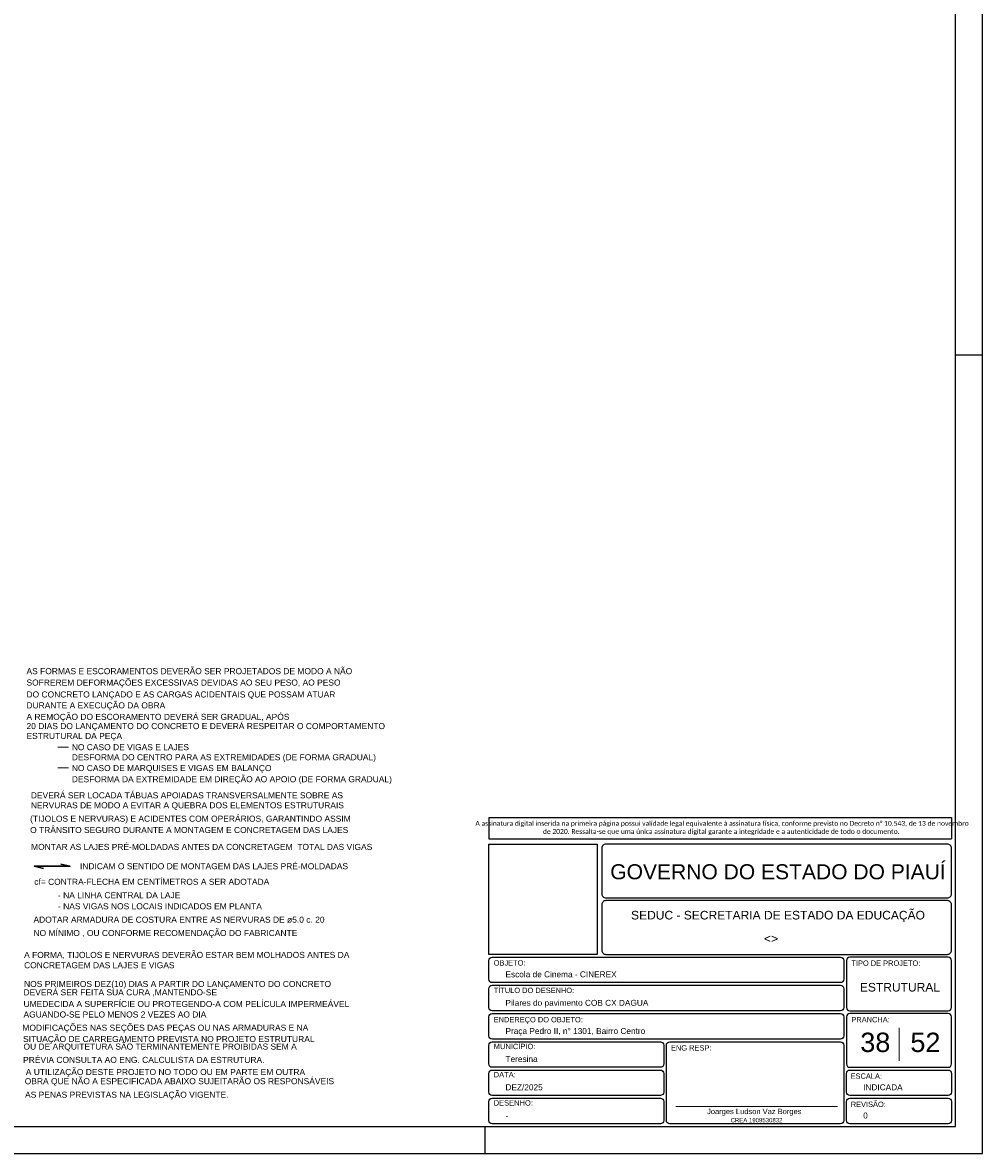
# Model space of a CAD drawing. Header units: millimetres. Extents: x 0 to 119, y 0 to 84.
# Tile 8 of 13: x 83 to 119, y 0 to 42. Entities that reach past the tile are written whole.
import ezdxf

# ---------------------------------------------------------------- set-up
doc = ezdxf.new("R2010")
doc.units = ezdxf.units.MM
doc.header["$MEASUREMENT"] = 0
doc.linetypes.add('NULL', pattern=[0])
doc.layers.get('0').update_dxf_attribs({"lineweight": 18})
for name, color, linetype, lineweight in [('GERAL-1', 2, 'Continuous', 30), ('NOTAS', 7, 'Continuous', 5), ('Nível 1', 7, 'Continuous', 0), ('Textos', 7, 'Continuous', 9)]:
    doc.layers.add(name, color=color, linetype=linetype, lineweight=lineweight)
for name, color, linetype in [('Pena 01', 1, 'Continuous'), ('SEDUC_MARF', 1, 'Continuous'), ('SEDUC_MARGG', 7, 'Continuous'), ('SEDUC_TXT01', 1, 'Continuous'), ('SEDUC_TXT02', 2, 'Continuous'), ('SEDUC_TXT05', 5, 'Continuous')]:
    doc.layers.add(name, color=color, linetype=linetype)
doc.styles.add('Arial', font='txt')
doc.styles.add('Calibri', font='txt')
doc.styles.add('TwCenMT', font='txt')

msp = doc.modelspace()

# ---------------------------------------------------------------- linework, layer by layer
msp.add_line((107.4964, 1.7423), (113.5173, 1.7423))
at = {"layer": 'GERAL-1'}
msp.add_lwpolyline([(83.9887, 10.596), (83.6447, 10.676), (84.9727, 10.676), (84.6287, 10.756)], dxfattribs=at)
at = {"layer": 'NOTAS', "color": 4}
for p, q in [((84.5166, 15.1015), (84.917, 15.1015)), ((84.5166, 14.3315), (84.917, 14.3315))]:
    msp.add_line(p, q, dxfattribs=at)
at = {"layer": 'Nível 1'}
msp.add_line((115.8, 4.6717), (115.8, 3.4409), dxfattribs=at)
at = {"layer": 'Pena 01'}
for p, q in [((100.55, 12.4952), (117.7575, 12.4952)), ((100.55, 12.4952), (100.55, 11.6972)), ((117.7575, 12.4952), (117.7575, 11.6972)), ((100.55, 11.6972), (117.7575, 11.6972))]:
    msp.add_line(p, q, dxfattribs=at)
at = {"layer": 'SEDUC_MARF'}
for p, q in [((117.9, 29.7), (118.9, 29.7)), ((100.4015, 1), (100.4015, 0))]:
    msp.add_line(p, q, dxfattribs=at)
for points in [[(118.9, 84.1), (0, 84.1), (0, 0), (118.9, 0)], [(100.55, 11.4972), (104.5747, 11.4972), (104.5747, 7.4), (100.55, 7.4)]]:
    msp.add_lwpolyline(points, close=True, dxfattribs=at)
for points in [[(104.9, 9.5), (117.6, 9.5, 0.4142136), (117.75, 9.65), (117.75, 9.65), (117.75, 11.35, 0.4142136), (117.6, 11.5), (117.6, 11.5), (104.9, 11.5, 0.4142136), (104.75, 11.35), (104.75, 11.35), (104.75, 9.65, 0.4142136), (104.9, 9.5), (104.9, 9.5)], [(104.9, 7.4), (117.6, 7.4, 0.4142136), (117.75, 7.55), (117.75, 7.55), (117.75, 9.25, 0.4142136), (117.6, 9.4), (117.6, 9.4), (104.9, 9.4, 0.4142136), (104.75, 9.25), (104.75, 9.25), (104.75, 7.55, 0.4142136), (104.9, 7.4), (104.9, 7.4)], [(100.675, 7.3), (113.625, 7.3, -0.4142136), (113.75, 7.175), (113.75, 7.175), (113.75, 6.475, -0.4142136), (113.625, 6.35), (113.625, 6.35), (100.675, 6.35, -0.4142136), (100.55, 6.475), (100.55, 6.475), (100.55, 7.175, -0.4142136), (100.675, 7.3), (100.675, 7.3)], [(113.975, 5.3), (117.625, 5.3, 0.4142136), (117.75, 5.425), (117.75, 5.425), (117.75, 7.175, 0.4142136), (117.625, 7.3), (117.625, 7.3), (113.975, 7.3, 0.4142136), (113.85, 7.175), (113.85, 7.175), (113.85, 5.425, 0.4142136), (113.975, 5.3), (113.975, 5.3)], [(100.675, 6.25), (113.625, 6.25, -0.4142136), (113.75, 6.125), (113.75, 6.125), (113.75, 5.425, -0.4142136), (113.625, 5.3), (113.625, 5.3), (100.675, 5.3, -0.4142136), (100.55, 5.425), (100.55, 5.425), (100.55, 6.125, -0.4142136), (100.675, 6.25), (100.675, 6.25)], [(100.675, 5.2), (113.625, 5.2, -0.4142136), (113.75, 5.075), (113.75, 5.075), (113.75, 4.375, -0.4142136), (113.625, 4.25), (113.625, 4.25), (100.675, 4.25, -0.4142136), (100.55, 4.375), (100.55, 4.375), (100.55, 5.075, -0.4142136), (100.675, 5.2), (100.675, 5.2)], [(113.975, 3.2), (117.625, 3.2, 0.4142136), (117.75, 3.325), (117.75, 3.325), (117.75, 5.075, 0.4142136), (117.625, 5.2), (117.625, 5.2), (113.975, 5.2, 0.4142136), (113.85, 5.075), (113.85, 5.075), (113.85, 3.325, 0.4142136), (113.975, 3.2), (113.975, 3.2)], [(100.675, 4.15), (106.925, 4.15, -0.4142136), (107.05, 4.025), (107.05, 4.025), (107.05, 3.325, -0.4142136), (106.925, 3.2), (106.925, 3.2), (100.675, 3.2, -0.4142136), (100.55, 3.325), (100.55, 3.325), (100.55, 4.025, -0.4142136), (100.675, 4.15), (100.675, 4.15)], [(107.275, 4.15), (113.625, 4.15, -0.4142136), (113.75, 4.025), (113.75, 4.025), (113.75, 1.225, -0.4142136), (113.625, 1.1), (113.625, 1.1), (107.275, 1.1, -0.4142136), (107.15, 1.225), (107.15, 1.225), (107.15, 4.025, -0.4142136), (107.275, 4.15), (107.275, 4.15)], [(100.675, 3.1), (106.925, 3.1, -0.4142136), (107.05, 2.975), (107.05, 2.975), (107.05, 2.275, -0.4142136), (106.925, 2.15), (106.925, 2.15), (100.675, 2.15, -0.4142136), (100.55, 2.275), (100.55, 2.275), (100.55, 2.975, -0.4142136), (100.675, 3.1), (100.675, 3.1)], [(113.975, 3.1), (117.625, 3.1, -0.4142136), (117.75, 2.975), (117.75, 2.975), (117.75, 2.275, -0.4142136), (117.625, 2.15), (117.625, 2.15), (113.975, 2.15, -0.4142136), (113.85, 2.275), (113.85, 2.275), (113.85, 2.975, -0.4142136), (113.975, 3.1), (113.975, 3.1)], [(100.675, 2.05), (106.925, 2.05, -0.4142136), (107.05, 1.925), (107.05, 1.925), (107.05, 1.225, -0.4142136), (106.925, 1.1), (106.925, 1.1), (100.675, 1.1, -0.4142136), (100.55, 1.225), (100.55, 1.225), (100.55, 1.925, -0.4142136), (100.675, 2.05), (100.675, 2.05)], [(113.975, 2.05), (117.625, 2.05, -0.4142136), (117.75, 1.925), (117.75, 1.925), (117.75, 1.225, -0.4142136), (117.625, 1.1), (117.625, 1.1), (113.975, 1.1, -0.4142136), (113.85, 1.225), (113.85, 1.225), (113.85, 1.925, -0.4142136), (113.975, 2.05), (113.975, 2.05)]]:
    msp.add_lwpolyline(points, format="xyb", dxfattribs=at)
at = {"layer": 'SEDUC_MARGG'}
msp.add_lwpolyline([(2.5, 1), (117.9, 1), (117.9, 83.1), (2.5, 83.1), (2.5, 1)], dxfattribs=at)

# ---------------------------------------------------------------- texts
at = {"layer": 'NOTAS', "linetype": 'NULL', "char_height": 0.224551, "line_spacing_factor": 0.9, "style": 'Arial'}
for s, insert, width, attachment_point in [('AS FORMAS E ESCORAMENTOS DEVERÃO SER PROJETADOS DE MODO A NÃO ', (83.3564, 17.8169), 33.413171, 7), ('SOFREREM DEFORMAÇÕES EXCESSIVAS DEVIDAS AO SEU PESO, AO PESO ', (83.3564, 17.3278), 32.335326, 7), ('DO CONCRETO LANÇADO E AS CARGAS ACIDENTAIS QUE POSSAM ATUAR', (83.3564, 16.8848), 31.796404, 7), ('DURANTE A EXECUÇÃO DA OBRA', (83.3564, 16.4778), 14.011975, 7), ('A REMOÇÃO DO ESCORAMENTO DEVERÁ SER GRADUAL, APÓS ', (83.3564, 16.0518), 26.946105, 7), ('20 DIAS DO LANÇAMENTO DO CONCRETO E DEVERÁ RESPEITAR O COMPORTAMENTO', (83.3564, 15.7078), 36.646703, 7), ('ESTRUTURAL DA PEÇA ', (83.3564, 15.3428), 10.23952, 7), ('NO CASO DE VIGAS E LAJES ', (85.0414, 14.9909), 13.473053, 7), ('DESFORMA DO CENTRO PARA AS EXTREMIDADES (DE FORMA GRADUAL)', (85.0414, 14.5528), 31.257482, 7), ('NO CASO DE MARQUISES E VIGAS EM BALANÇO', (85.0414, 14.1468), 21.017962, 7), ('DESFORMA DA EXTREMIDADE EM DIREÇÃO AO APOIO (DE FORMA GRADUAL)', (85.0414, 13.7338), 32.335326, 7), ('DEVERÁ SER LOCADA TÁBUAS APOIADAS TRANSVERSALMENTE SOBRE AS ', (83.5174, 13.1999), 32.335326, 7), ('NERVURAS DE MODO A EVITAR A QUEBRA DOS ELEMENTOS ESTRUTURAIS', (83.5174, 12.7709), 32.335326, 7), ('(TIJOLOS E NERVURAS) E ACIDENTES COM OPERÁRIOS, GARANTINDO ASSIM ', (83.4914, 12.2668), 35.029937, 7), ('O TRÂNSITO SEGURO DURANTE A MONTAGEM E CONCRETAGEM DAS LAJES', (83.4914, 11.9109), 32.335326, 7), ('MONTAR AS LAJES PRÉ-MOLDADAS ANTES DA CONCRETAGEM  TOTAL DAS VIGAS', (83.5274, 11.2819), 35.568859, 7), ('INDICAM O SENTIDO DE MONTAGEM DAS LAJES PRÉ-MOLDADAS', (85.3444, 10.5639), 28.023949, 7), ('cf= CONTRA-FLECHA EM CENTÍMETROS A SER ADOTADA', (83.6444, 9.9839), 24.790417, 7), ('- NA LINHA CENTRAL DA LAJE', (84.5274, 9.4859), 14.011975, 7), ('- NAS VIGAS NOS LOCAIS INDICADOS EM PLANTA', (84.5274, 9.0749), 22.634728, 7), ('ADOTAR ARMADURA DE COSTURA ENTRE AS NERVURAS DE ø5.0 c. 20 ', (83.6164, 8.5729), 31.796404, 7), ('NO MÍNIMO , OU CONFORME RECOMENDAÇÃO DO FABRICANTE ', (83.6164, 8.0138), 27.485027, 7), ('A FORMA, TIJOLOS E NERVURAS DEVERÃO ESTAR BEM MOLHADOS ANTES DA ', (83.2674, 7.2269), 34.491015, 7), ('CONCRETAGEM DAS LAJES E VIGAS', (83.2674, 6.8819), 15.628741, 7), ('NOS PRIMEIROS DEZ(10) DIAS A PARTIR DO LANÇAMENTO DO CONCRETO ', (83.2674, 6.1188), 33.413171, 7), ('DEVERÁ SER FEITA SUA CURA ,MANTENDO-SE', (83.2454, 5.8339), 20.47904, 7), ('UMEDECIDA A SUPERFÍCIE OU PROTEGENDO-A COM PELÍCULA IMPERMEÁVEL', (83.2454, 5.4409), 33.413171, 7), ('AGUANDO-SE PELO MENOS 2 VEZES AO DIA', (83.2454, 5.0499), 19.401196, 7), ('MODIFICAÇÕES NAS SEÇÕES DAS PEÇAS OU NAS ARMADURAS E NA', (93.8354, 4.4908), 29.640716, 9), ('SITUAÇÃO DE CARREGAMENTO PREVISTA NO PROJETO ESTRUTURAL', (94.0674, 4.0718), 29.640716, 9), ('OU DE ARQUITETURA SÃO TERMINANTEMENTE PROIBIDAS SEM A', (93.4054, 3.7979), 28.562872, 9), ('PRÉVIA CONSULTA AO ENG. CALCULISTA DA ESTRUTURA.', (92.206, 3.3619), 26.407183, 9), ('A UTILIZAÇÃO DESTE PROJETO NO TODO OU EM PARTE EM OUTRA', (93.7174, 2.8448), 29.640716, 9), ('OBRA QUE NÃO A ESPECIFICADA ABAIXO SUJEITARÃO OS RESPONSÁVEIS', (94.7944, 2.5119), 32.874248, 9), ('AS PENAS PREVISTAS NA LEGISLAÇÃO VIGENTE.                 ', (90.868, 1.9998), 31.257482, 9)]:
    msp.add_mtext(s, dxfattribs=dict(at, insert=insert, width=width, attachment_point=attachment_point))
at = {"layer": 'Pena 01', "color": 3, "linetype": 'NULL', "insert": (109.1898, 12.0983), "char_height": 0.1803712, "width": 18.645941, "attachment_point": 5, "style": 'Calibri'}
msp.add_mtext(' A assinatura digital inserida na primeira página possui validade legal equivalente à assinatura física, conforme previsto no Decreto n%%d 10.543, de 13 de novembro de 2020. Ressalta-se que uma única assinatura digital garante a integridade e a autenticidade de todo o documento.', dxfattribs=at)
at = {"layer": 'SEDUC_TXT01', "linetype": 'NULL', "char_height": 0.2, "width": 17.8054, "attachment_point": 1}
for s, insert, style in [('OBJETO:', (100.7294, 7.1834), 'TwCenMT'), ('TIPO DE PROJETO:', (114.0294, 7.1739), 'TwCenMT'), ('TÍTULO DO DESENHO:', (100.7294, 6.1626), 'TwCenMT'), ('ENDEREÇO DO OBJETO:', (100.7294, 5.0739), 'TwCenMT'), ('PRANCHA:', (114.0294, 5.0739), 'TwCenMT'), ('MUNICÍPIO:', (100.7288, 4.0771), 'Arial'), ('ENG RESP:', (107.3208, 4.0239), 'TwCenMT'), ('DATA:', (100.7288, 3.0271), 'Arial'), ('ESCALA:', (114.0004, 2.9739), 'TwCenMT'), ('DESENHO:', (100.7288, 1.9771), 'Arial'), ('REVISÃO:', (114.0054, 1.9239), 'TwCenMT')]:
    msp.add_mtext(s, dxfattribs=dict(at, insert=insert, style=style))
at = {"layer": 'SEDUC_TXT02', "linetype": 'NULL', "attachment_point": 8, "line_spacing_factor": 0.9, "style": 'Arial'}
for s, insert, char_height, width in [('SEDUC - SECRETARIA DE ESTADO DA EDUCAÇÃO ', (111.3, 8.6), 0.32, 21.758945), ('Joarges Ludson Vaz Borges', (110.4173, 1.4), 0.2, 7.035547), ('CREA 1909530832', (110.5015, 1.1528), 0.16, 3.791777)]:
    msp.add_mtext(s, dxfattribs=dict(at, insert=insert, char_height=char_height, width=width))
at = {"layer": 'SEDUC_TXT05', "linetype": 'NULL', "insert": (111.3, 10.1848), "char_height": 0.56, "width": 24.876973, "attachment_point": 8, "line_spacing_factor": 0.9, "style": 'Arial'}
msp.add_mtext('GOVERNO DO ESTADO DO PIAUÍ', dxfattribs=at)
at = {"layer": 'Textos', "linetype": 'NULL', "line_spacing_factor": 0.9, "style": 'Arial'}
for s, insert, char_height, width, attachment_point in [('<>', (111.0425, 7.8271), 0.32, 1.067813, 8), ('Escola de Cinema - CINEREX', (101.1671, 6.545), 0.22, 8.109531, 7), ('ESTRUTURAL', (115.8344, 6.0142), 0.32, 5.907383, 8), ('Pilares do pavimento COB CX DAGUA', (101.1671, 5.4224), 0.22, 10.410508, 7), ('Praça Pedro II, n%%d 1301, Bairro Centro', (101.1671, 4.3724), 0.22, 10.164414, 7), ('38', (114.9181, 3.7594), 0.72, 2.264609, 8), ('52', (116.7818, 3.7594), 0.72, 2.264609, 8), ('Teresina', (101.1671, 3.395), 0.22, 2.374375, 7), ('DEZ/2025', (101.1671, 2.345), 0.22, 2.741465, 7), ('INDICADA', (114.4671, 2.345), 0.22, 2.906992, 7), ('-', (101.1671, 1.295), 0.22, 0.239805, 7), ('0', (114.4671, 1.295), 0.22, 0.373691, 7)]:
    msp.add_mtext(s, dxfattribs=dict(at, insert=insert, char_height=char_height, width=width, attachment_point=attachment_point))

doc.saveas('drawing.dxf')
